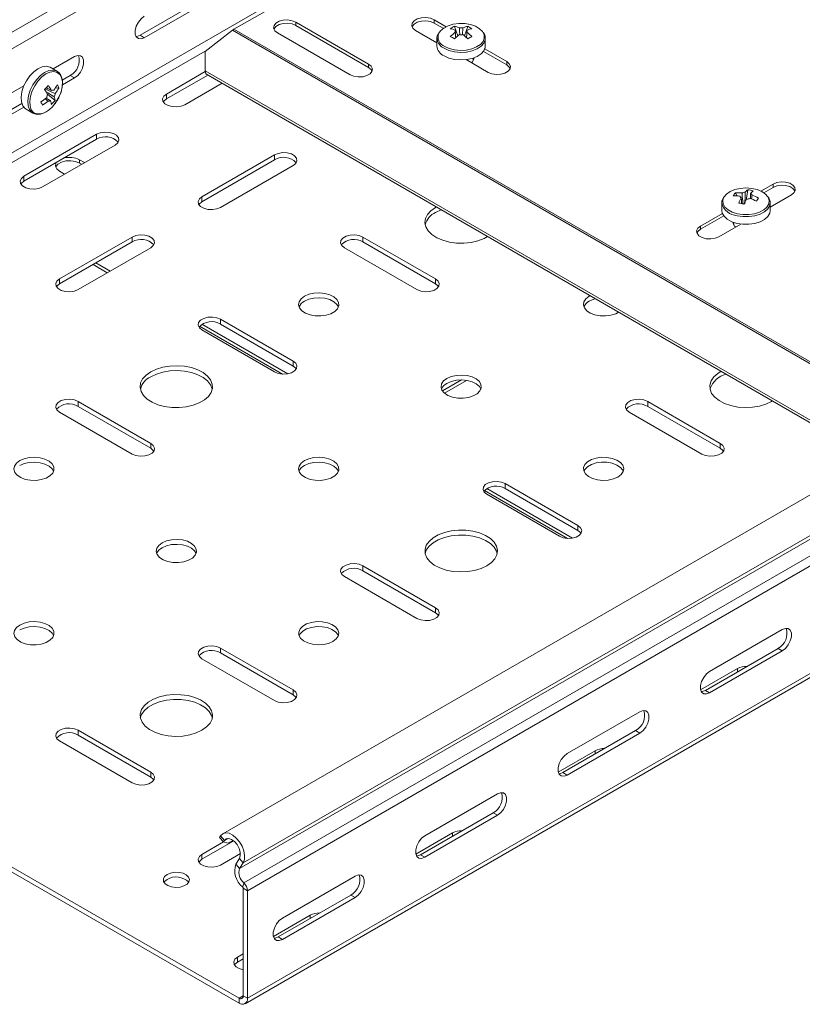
# Model space of a CAD drawing. Header units: millimetres. Extents: x -279 to 3721, y -878 to -13.
# Tile 2 of 26: x -123 to 71, y -697 to -452. Entities that reach past the tile are written whole.
import ezdxf

# ---------------------------------------------------------------- set-up
doc = ezdxf.new("R2010")
doc.units = ezdxf.units.MM

msp = doc.modelspace()

# ---------------------------------------------------------------- linework, layer by layer
at = {"color": 7, "linetype": 'Continuous', "lineweight": 0}
for p, q in [((-272.24, -540.16), (-24.75, -397.28)), ((-277.87, -573.33), (-30.38, -430.46)), ((-20.48, -452.22), (-20.48, -453.04)), ((-70.18, -454.58), (101.45, -553.66)), ((-54.78, -452.83), (-54.78, -453.65)), ((-93.49, -456.08), (-92.43, -456.69)), ((-70.55, -454.83), (101.05, -553.9)), ((-276.81, -575.17), (-76.77, -459.69)), ((-36.75, -463.24), (-36.75, -464.06)), ((-2.45, -462.63), (-2.45, -463.45)), ((-110.82, -466.08), (-109.76, -466.69)), ((-86.95, -471.9), (-86.95, -470.67)), ((-104.28, -481.9), (-104.28, -480.67)), ((-60.08, -487), (-60.08, -485.78)), ((-108.52, -487.82), (-108.52, -487)), ((-122.31, -492.31), (-122.31, -491.08)), ((63.66, -493.04), (63.66, -493.86)), ((-78.11, -497.41), (-78.11, -496.18)), ((45.63, -503.45), (45.63, -504.27)), ((-95.44, -507.41), (-95.44, -506.19)), ((-38.16, -507.41), (-38.16, -506.19)), ((-113.47, -517.82), (-113.47, -516.59)), ((-20.13, -517.82), (-20.13, -516.59)), ((-68.78, -663.01), (178.71, -520.14)), ((-67.88, -661.59), (179.61, -518.71)), ((-67.72, -666.55), (179.77, -523.67)), ((-66.8, -668.49), (180.69, -525.61)), ((-73.52, -527.82), (-73.52, -526.6)), ((-55.49, -538.23), (-55.49, -537)), ((-108.87, -548.23), (-108.87, -547.01)), ((32.55, -548.23), (32.55, -547.01)), ((-90.84, -558.64), (-90.84, -557.41)), ((50.58, -558.64), (50.58, -557.41)), ((-2.81, -568.64), (-2.81, -567.42)), ((15.22, -579.05), (15.22, -577.83)), ((-38.16, -589.05), (-38.16, -587.83)), ((-20.13, -599.46), (-20.13, -598.24)), ((-73.52, -609.46), (-73.52, -608.24)), ((64.9, -608.34), (65.96, -608.95)), ((-66.8, -695.18), (74.62, -613.54)), ((54.82, -614.15), (54.82, -613.34)), ((-55.49, -619.87), (-55.49, -618.65)), ((46.87, -618.75), (47.93, -619.36)), ((-108.87, -629.87), (-108.87, -628.65)), ((29.54, -628.75), (30.6, -629.36)), ((19.47, -634.56), (19.47, -633.75)), ((-90.84, -640.28), (-90.84, -639.06)), ((11.51, -639.16), (12.57, -639.77)), ((-5.81, -649.16), (-4.75, -649.77)), ((-72.56, -656), (-73.5, -654.89)), ((-15.89, -654.97), (-15.89, -654.16)), ((-72.56, -656), (-71.69, -655.5)), ((-78.11, -660.69), (-78.11, -659.47)), ((-23.84, -659.57), (-22.78, -660.18)), ((-69.72, -661.9), (-68.78, -663.01)), ((-67.88, -661.59), (-68.82, -660.47)), ((-67.72, -666.55), (-68.01, -667.55)), ((-66.8, -668.49), (-67.86, -667.87)), ((-41.17, -669.57), (-40.11, -670.18)), ((-51.24, -675.38), (-51.24, -674.57)), ((-59.2, -679.98), (-58.14, -680.59)), ((-69.28, -686.2), (-69.28, -684.98)), ((-68.92, -695.18), (-67.86, -694.57)), ((-68.92, -696.41), (-68.92, -695.18)), ((-67.86, -694.57), (-66.8, -695.18))]:
    msp.add_line(p, q, dxfattribs=at)
at = {"color": 7, "linetype": 'Continuous', "lineweight": 15}
for p, q in [((-268.88, -542.31), (-25.64, -401.89)), ((14.36, -405.78), (-70.18, -454.58)), ((-93.49, -456.08), (-75.46, -445.67)), ((-74.4, -446.28), (-92.43, -456.69)), ((-20.48, -452.22), (-17.49, -453.95)), ((-54.78, -452.83), (-36.75, -463.24)), ((-54.78, -453.65), (-36.75, -464.06)), ((-20.48, -453.04), (-18.2, -454.36)), ((-15.45, -453.87), (-14.63, -456.25)), ((-12.08, -453.87), (-12.91, -456.25)), ((-70.55, -454.83), (-77.36, -460.15)), ((-41.34, -465.9), (-59.38, -455.49)), ((-19.77, -457.94), (-25.08, -454.88)), ((-19.77, -456.86), (-19.77, -458.75)), ((-7.77, -458.75), (-7.77, -456.86)), ((-7.9, -459.49), (-2.45, -462.63)), ((-115.07, -464.45), (-109.76, -461.38)), ((-77.36, -460.15), (-77.31, -464.91)), ((-10.77, -462.41), (-10.77, -461.75)), ((-8.24, -460.11), (-2.45, -463.45)), ((-114.13, -464.99), (-115.77, -464.04)), ((-7.05, -465.29), (-12.5, -462.14)), ((-112.79, -467.22), (-110.82, -466.08)), ((-109.76, -466.69), (-112.75, -468.42)), ((-77.28, -465.09), (-86.95, -470.67)), ((-76.65, -465.95), (-86.95, -471.9)), ((-77.31, -464.91), (88.94, -560.89)), ((-77.31, -464.91), (-77.19, -465.65)), ((-77.19, -465.65), (88.37, -561.22)), ((-127.79, -471.79), (-122.34, -468.65)), ((-113.67, -469.2), (-114.52, -469.15)), ((-82.36, -473.32), (-73.12, -467.99)), ((-114.59, -472.27), (-116.46, -470.69)), ((-128.85, -476.49), (-122.83, -473.01)), ((-122.34, -473.95), (-127.79, -477.1)), ((-121.77, -474.44), (-120.13, -475.39)), ((-120.13, -475.39), (-120.04, -475.44)), ((-104.28, -480.67), (-122.31, -491.08)), ((-104.28, -481.9), (-122.31, -492.31)), ((-117.71, -493.74), (-99.68, -483.33)), ((-60.08, -485.78), (-78.11, -496.18)), ((-107.28, -487.71), (-108.52, -487)), ((-107.99, -488.12), (-108.52, -487.82)), ((-60.08, -487), (-78.11, -497.41)), ((-73.52, -498.84), (-55.49, -488.43)), ((-113.47, -489.86), (-112.23, -490.57)), ((60.67, -494.77), (63.66, -493.04)), ((61.37, -495.18), (63.66, -493.86)), ((54.33, -495.2), (54.71, -495.95)), ((57.43, -494.43), (56.99, -496.99)), ((68.26, -495.7), (62.94, -498.76)), ((50.94, -497.68), (50.94, -499.57)), ((50.94, -497.68), (50.95, -497.8)), ((62.94, -499.57), (62.94, -497.68)), ((45.63, -503.45), (51.08, -500.31)), ((45.63, -504.27), (51.42, -500.93)), ((55.68, -502.96), (50.23, -506.11)), ((53.94, -503.01), (53.87, -503.12)), ((53.94, -502.57), (53.94, -503.23)), ((-95.44, -506.19), (-113.47, -516.59)), ((-95.44, -507.41), (-113.47, -517.82)), ((-20.13, -516.59), (-38.16, -506.19)), ((-20.13, -517.82), (-38.16, -507.41)), ((-108.87, -519.25), (-90.84, -508.84)), ((-42.76, -508.84), (-24.73, -519.25)), ((-101.63, -515.06), (-105.16, -513.02)), ((-100.92, -514.66), (-104.45, -512.61)), ((174.55, -511.47), (-72.94, -654.34)), ((-56.81, -540.12), (-78.11, -527.82)), ((-55.49, -537), (-73.52, -526.6)), ((-55.49, -538.23), (-73.52, -527.82)), ((-58.08, -540.2), (-78.71, -528.29)), ((-78.11, -529.25), (-60.08, -539.66)), ((-13.72, -541.67), (-18.42, -544.39)), ((-12.47, -541.77), (-17.94, -544.92)), ((-90.84, -557.41), (-108.87, -547.01)), ((50.58, -557.41), (32.55, -547.01)), ((63.31, -547.01), (63.53, -546.88)), ((-113.47, -549.66), (-95.44, -560.07)), ((-90.84, -558.64), (-108.87, -548.23)), ((27.95, -549.66), (45.98, -560.07)), ((50.58, -558.64), (32.55, -548.23)), ((12.63, -581.02), (-8, -569.11)), ((13.9, -580.94), (-7.4, -568.64)), ((15.22, -577.83), (-2.81, -567.42)), ((15.22, -579.05), (-2.81, -568.64)), ((-7.4, -570.07), (10.63, -580.48)), ((-68.92, -695.18), (-276.81, -575.17)), ((-68.92, -696.41), (-276.81, -576.4)), ((-20.13, -598.24), (-38.16, -587.83)), ((-20.13, -599.46), (-38.16, -589.05)), ((-42.76, -590.48), (-24.73, -600.89)), ((65.96, -603.64), (47.93, -614.05)), ((-55.49, -618.65), (-73.52, -608.24)), ((46.87, -618.75), (64.9, -608.34)), ((-78.11, -610.89), (-60.08, -621.3)), ((-55.49, -619.87), (-73.52, -609.46)), ((47.93, -619.36), (65.96, -608.95)), ((54.82, -613.34), (45.69, -618.61)), ((-67.42, -696.56), (74.62, -614.56)), ((30.6, -624.05), (12.57, -634.46)), ((-90.84, -639.06), (-108.87, -628.65)), ((-90.84, -640.28), (-108.87, -629.87)), ((11.51, -639.16), (29.54, -628.75)), ((12.57, -639.77), (30.6, -629.36)), ((-113.47, -631.3), (-95.44, -641.71)), ((19.47, -633.75), (10.34, -639.02)), ((-4.75, -644.46), (-22.78, -654.87)), ((-23.84, -659.57), (-5.81, -649.16)), ((-22.78, -660.18), (-4.75, -649.77)), ((-73.73, -655.26), (-73.5, -654.89)), ((-15.89, -654.16), (-25.02, -659.43)), ((-70.21, -656.13), (-78.11, -660.69)), ((-72.77, -656.38), (-78.11, -659.47)), ((-73.73, -655.26), (-72.79, -656.37)), ((-72.79, -656.37), (-72.56, -656)), ((-72.79, -656.37), (-71.67, -656.73)), ((-71.67, -656.73), (-70.38, -655.99)), ((-73.52, -662.12), (-68.57, -659.27)), ((-68.82, -660.47), (-69.72, -661.9)), ((-67.88, -661.59), (-68.78, -663.01)), ((-40.11, -664.87), (-58.14, -675.28)), ((-67.86, -667.87), (-67.86, -694.57)), ((-66.8, -668.49), (-66.8, -695.18)), ((-59.2, -679.98), (-41.17, -669.57)), ((-58.14, -680.59), (-40.11, -670.18)), ((-51.24, -674.57), (-60.37, -679.84)), ((-67.86, -684.16), (-69.28, -684.98)), ((-67.86, -685.39), (-69.28, -686.2))]:
    msp.add_line(p, q, dxfattribs=at)
at = {"color": 7, "linetype": 'Continuous', "lineweight": 15, "flags": 128}
for points in [[(-92.43, -456.69), (-93.22, -456.98), (-93.91, -456.92), (-94.42, -456.51), (-94.7, -455.8), (-94.7, -454.88), (-94.42, -453.86), (-93.91, -452.85), (-93.22, -452), (-92.43, -451.38)], [(-59.38, -455.49), (-60.02, -454.95), (-60.32, -454.33), (-60.22, -453.68), (-59.74, -453.09), (-58.94, -452.62), (-57.92, -452.35), (-56.79, -452.29), (-55.7, -452.46), (-54.78, -452.83)], [(-25.08, -454.88), (-25.73, -454.34), (-26.02, -453.71), (-25.92, -453.06), (-25.45, -452.47), (-24.65, -452.01), (-23.62, -451.74), (-22.5, -451.68), (-21.41, -451.85), (-20.48, -452.22)], [(-60.25, -454.57), (-60.22, -454.49), (-59.74, -453.9), (-58.94, -453.44), (-57.92, -453.17), (-56.79, -453.11), (-55.7, -453.28), (-54.78, -453.65)], [(-25.95, -453.96), (-25.92, -453.88), (-25.45, -453.29), (-24.65, -452.83), (-23.62, -452.55), (-22.5, -452.5), (-21.41, -452.67), (-20.48, -453.04)], [(-8.4, -455.28), (-8.47, -455.17), (-9.21, -454.45), (-10.23, -453.86), (-11.47, -453.44), (-12.86, -453.2), (-14.31, -453.18), (-15.72, -453.36), (-17.01, -453.74), (-18.1, -454.29), (-18.91, -454.98), (-19.3, -455.55)], [(-94.5, -456.39), (-94.28, -456.37), (-93.49, -456.08)], [(-19.77, -456.86), (-19.76, -456.96), (-19.76, -457.03)], [(-18.01, -461.2), (-16.82, -461.74), (-15.44, -462.08), (-13.96, -462.22), (-12.46, -462.13), (-11.04, -461.84), (-9.8, -461.35), (-8.8, -460.7), (-8.12, -459.93), (-7.79, -459.08), (-7.77, -458.75)], [(-109.76, -461.38), (-108.97, -461.09), (-108.28, -461.15), (-107.77, -461.56), (-107.49, -462.27), (-107.49, -463.19), (-107.77, -464.21), (-108.28, -465.22), (-108.97, -466.08), (-109.76, -466.69)], [(-115.77, -464.04), (-115.91, -463.97), (-116.78, -463.76), (-117.78, -463.9), (-118.84, -464.38), (-119.89, -465.16), (-120.87, -466.19), (-121.72, -467.42), (-122.39, -468.76), (-122.83, -470.14), (-123.01, -471.45), (-122.93, -472.63), (-122.58, -473.59), (-122, -474.28), (-121.77, -474.44)], [(-36.75, -463.24), (-36.1, -463.78), (-35.81, -464.41), (-35.91, -465.06), (-36.38, -465.65), (-37.18, -466.11), (-38.21, -466.38), (-39.33, -466.44), (-40.42, -466.27), (-41.34, -465.9)], [(-36.75, -464.06), (-36.1, -464.59), (-35.87, -464.98)], [(-10.7, -462.3), (-10.74, -462.23), (-10.77, -462.19)], [(-2.45, -462.63), (-1.81, -463.17), (-1.51, -463.79), (-1.61, -464.44), (-2.09, -465.03), (-2.89, -465.5), (-3.91, -465.77), (-5.03, -465.83), (-6.13, -465.66), (-7.05, -465.29)], [(-2.45, -463.45), (-1.81, -463.98), (-1.58, -464.37)], [(-86.95, -470.67), (-87.6, -471.21), (-87.89, -471.83), (-87.79, -472.48), (-87.32, -473.07), (-86.52, -473.54), (-85.5, -473.81), (-84.37, -473.87), (-83.28, -473.7), (-82.36, -473.32)], [(-86.95, -471.9), (-87.6, -472.43), (-87.73, -472.61)], [(-99.68, -483.33), (-99.03, -482.79), (-98.74, -482.16), (-98.84, -481.51), (-99.32, -480.92), (-100.11, -480.46), (-101.14, -480.19), (-102.26, -480.13), (-103.35, -480.3), (-104.28, -480.67)], [(-55.49, -488.43), (-54.84, -487.89), (-54.55, -487.27), (-54.65, -486.62), (-55.12, -486.03), (-55.92, -485.56), (-56.94, -485.29), (-58.07, -485.23), (-59.16, -485.4), (-60.08, -485.78)], [(-114.21, -487.63), (-114.38, -487.91), (-114.48, -488.6), (-114.17, -489.28), (-113.47, -489.86)], [(-108.52, -487.82), (-109.52, -487.41), (-110.69, -487.23), (-111.9, -487.29), (-113, -487.59), (-113.86, -488.09), (-114.38, -488.72), (-114.42, -488.84)], [(-122.31, -491.08), (-122.96, -491.62), (-123.25, -492.24), (-123.15, -492.89), (-122.67, -493.48), (-121.87, -493.95), (-120.85, -494.22), (-119.73, -494.28), (-118.64, -494.11), (-117.71, -493.74)], [(-122.31, -492.31), (-122.96, -492.84), (-123.08, -493.02)], [(63.66, -493.04), (64.59, -492.67), (65.68, -492.5), (66.8, -492.56), (67.82, -492.83), (68.62, -493.29), (69.1, -493.88), (69.2, -494.53), (68.9, -495.16), (68.26, -495.7)], [(63.66, -493.86), (64.59, -493.49), (65.68, -493.32), (66.8, -493.37), (67.82, -493.65), (68.62, -494.11), (69.1, -494.7), (69.13, -494.78)], [(-78.11, -496.18), (-78.76, -496.72), (-79.05, -497.35), (-78.96, -498), (-78.48, -498.59), (-77.68, -499.05), (-76.66, -499.32), (-75.53, -499.38), (-74.44, -499.21), (-73.52, -498.84)], [(62.32, -496.1), (61.82, -495.53), (60.9, -494.89), (59.73, -494.4), (58.39, -494.09), (56.95, -493.98), (55.52, -494.09), (54.17, -494.39), (53, -494.88), (52.08, -495.53), (51.46, -496.28), (51.4, -496.39)], [(-78.11, -497.41), (-78.76, -497.94), (-78.89, -498.12)], [(-19.91, -498.71), (-20.13, -498.84), (-21.28, -499.65), (-22.13, -500.58), (-22.63, -501.59), (-22.76, -502.64), (-22.53, -503.69), (-21.95, -504.68), (-21.02, -505.59), (-19.8, -506.37), (-18.33, -506.99), (-16.68, -507.43), (-14.9, -507.67), (-13.08, -507.69), (-11.29, -507.51), (-9.6, -507.12), (-8.08, -506.54), (-7.19, -506.06)], [(-18.72, -499.4), (-18.72, -499.4), (-20.13, -500.06)], [(50.94, -499.57), (51.05, -500.22), (51.51, -501.04), (52.31, -501.78), (53.41, -502.37), (54.73, -502.79)], [(54.73, -502.79), (56.18, -503.01), (57.69, -503.01), (59.14, -502.8), (60.46, -502.38), (61.56, -501.79), (62.37, -501.05), (62.84, -500.23), (62.94, -499.57)], [(50.23, -506.11), (49.3, -506.48), (48.21, -506.65), (47.09, -506.59), (46.06, -506.32), (45.27, -505.85), (44.79, -505.26), (44.69, -504.62), (44.98, -503.99), (45.63, -503.45)], [(-90.84, -508.84), (-90.19, -508.3), (-89.9, -507.68), (-90, -507.03), (-90.48, -506.44), (-91.28, -505.98), (-92.3, -505.7), (-93.42, -505.64), (-94.51, -505.81), (-95.44, -506.19)], [(-38.16, -506.19), (-39.09, -505.81), (-40.18, -505.64), (-41.3, -505.7), (-42.32, -505.98), (-43.12, -506.44), (-43.6, -507.03), (-43.7, -507.68), (-43.41, -508.3), (-42.76, -508.84)], [(44.76, -505.19), (44.98, -504.8), (45.63, -504.27)], [(-113.47, -516.59), (-114.12, -517.13), (-114.41, -517.76), (-114.31, -518.41), (-113.83, -519), (-113.04, -519.46), (-112.01, -519.73), (-110.89, -519.79), (-109.8, -519.62), (-108.87, -519.25)], [(-113.47, -517.82), (-114.12, -518.35), (-114.24, -518.53)], [(-24.73, -519.25), (-23.8, -519.62), (-22.71, -519.79), (-21.59, -519.73), (-20.57, -519.46), (-19.77, -519), (-19.29, -518.41), (-19.19, -517.76), (-19.48, -517.13), (-20.13, -516.59)], [(-19.36, -518.53), (-19.48, -518.35), (-20.13, -517.82)], [(-52.66, -520.88), (-53.48, -521.51), (-53.98, -522.24), (-54.12, -523.02), (-53.89, -523.79), (-53.3, -524.5), (-52.41, -525.1), (-51.27, -525.53), (-49.97, -525.77), (-48.61, -525.79), (-47.29, -525.61), (-46.1, -525.22), (-45.14, -524.67), (-44.47, -523.98), (-44.15, -523.22), (-44.2, -522.43), (-44.61, -521.68), (-45.35, -521.02), (-46.38, -520.51), (-47.61, -520.17), (-48.95, -520.04), (-50.31, -520.12), (-51.57, -520.41), (-52.66, -520.88)], [(18.28, -520.76), (18.05, -520.88), (17.23, -521.51), (16.73, -522.24), (16.59, -523.02), (16.82, -523.79), (17.41, -524.5), (18.3, -525.1), (19.44, -525.53), (20.74, -525.77), (22.1, -525.79), (23.42, -525.61), (24.61, -525.22), (25.34, -524.83)], [(-44.24, -523.53), (-44.61, -522.91), (-45.35, -522.25), (-46.38, -521.73), (-47.61, -521.4), (-48.95, -521.26), (-50.31, -521.34), (-51.57, -521.63), (-52.66, -522.11)], [(19.58, -521.5), (19.14, -521.63), (18.05, -522.11)], [(-73.52, -526.6), (-74.44, -526.22), (-75.53, -526.05), (-76.66, -526.11), (-77.68, -526.39), (-78.48, -526.85), (-78.96, -527.44), (-79.05, -528.09), (-78.76, -528.72), (-78.11, -529.25)], [(-60.08, -539.66), (-59.16, -540.03), (-58.07, -540.2), (-56.94, -540.14), (-55.92, -539.87), (-55.12, -539.41), (-54.65, -538.82), (-54.55, -538.17), (-54.84, -537.54), (-55.49, -537)], [(-90.84, -539.66), (-91.99, -540.47), (-92.84, -541.4), (-93.34, -542.42), (-93.47, -543.46), (-93.24, -544.51), (-92.66, -545.5), (-91.73, -546.41), (-90.51, -547.19), (-89.04, -547.81), (-87.39, -548.25), (-85.61, -548.49), (-83.79, -548.51), (-82, -548.33), (-80.31, -547.94), (-78.79, -547.36), (-77.5, -546.62), (-76.5, -545.74), (-75.83, -544.76), (-75.5, -543.73), (-75.55, -542.68), (-75.96, -541.65), (-76.72, -540.7), (-77.8, -539.85), (-79.15, -539.14), (-80.72, -538.61), (-82.44, -538.27), (-84.25, -538.14), (-86.07, -538.22), (-87.82, -538.51), (-89.43, -538.99), (-90.84, -539.66)], [(-75.54, -543.94), (-75.55, -543.9), (-75.96, -542.88), (-76.72, -541.92), (-77.8, -541.07), (-79.15, -540.37), (-80.72, -539.84), (-82.44, -539.5), (-84.25, -539.36), (-86.07, -539.44), (-87.82, -539.73), (-89.43, -540.22), (-90.84, -540.88)], [(-54.71, -538.94), (-54.84, -538.76), (-55.49, -538.23)], [(50.81, -539.53), (49.97, -540.05), (48.97, -540.93), (48.29, -541.9), (47.97, -542.94), (48.02, -543.99), (48.43, -545.01), (49.19, -545.97), (50.27, -546.81), (51.62, -547.52), (53.19, -548.05), (54.91, -548.39), (56.72, -548.53), (58.53, -548.45), (60.28, -548.16), (61.9, -547.67), (63.31, -547.01), (63.31, -547.01)], [(-17.3, -541.29), (-18.13, -541.92), (-18.62, -542.65), (-18.76, -543.43), (-18.53, -544.21), (-17.95, -544.91), (-17.05, -545.51), (-15.91, -545.94), (-14.62, -546.18), (-13.26, -546.2), (-11.93, -546.02), (-10.75, -545.63), (-9.78, -545.08), (-9.12, -544.39), (-8.79, -543.63), (-8.84, -542.84), (-9.25, -542.09), (-10, -541.43), (-11.02, -540.92), (-12.25, -540.58), (-13.6, -540.45), (-14.95, -540.53), (-16.22, -540.82), (-17.3, -541.29)], [(-8.88, -543.94), (-9.25, -543.32), (-10, -542.66), (-11.02, -542.14), (-12.25, -541.81), (-13.6, -541.67), (-14.95, -541.75), (-16.22, -542.04), (-17.3, -542.52)], [(-108.87, -547.01), (-109.8, -546.63), (-110.89, -546.46), (-112.01, -546.52), (-113.04, -546.8), (-113.83, -547.26), (-114.31, -547.85), (-114.41, -548.5), (-114.12, -549.13), (-113.47, -549.66)], [(32.55, -547.01), (31.62, -546.63), (30.53, -546.46), (29.41, -546.52), (28.39, -546.8), (27.59, -547.26), (27.11, -547.85), (27.01, -548.5), (27.3, -549.13), (27.95, -549.66)], [(-95.44, -560.07), (-94.51, -560.44), (-93.42, -560.61), (-92.3, -560.55), (-91.28, -560.28), (-90.48, -559.82), (-90, -559.23), (-89.9, -558.58), (-90.19, -557.95), (-90.84, -557.41)], [(45.98, -560.07), (46.91, -560.44), (48, -560.61), (49.12, -560.55), (50.15, -560.28), (50.94, -559.82), (51.42, -559.23), (51.52, -558.58), (51.23, -557.95), (50.58, -557.41)], [(-90.07, -559.35), (-90.19, -559.17), (-90.84, -558.64)], [(51.35, -559.35), (51.23, -559.17), (50.58, -558.64)], [(-123.37, -561.7), (-124.19, -562.33), (-124.69, -563.06), (-124.83, -563.84), (-124.6, -564.62), (-124.01, -565.33), (-123.12, -565.92), (-121.98, -566.35), (-120.68, -566.59), (-119.32, -566.61), (-118, -566.43), (-116.81, -566.04), (-115.85, -565.49), (-115.18, -564.8), (-114.86, -564.04), (-114.91, -563.25), (-115.32, -562.5), (-116.06, -561.85), (-117.09, -561.33), (-118.32, -560.99), (-119.66, -560.86), (-121.02, -560.94), (-122.28, -561.23), (-123.37, -561.7)], [(-114.95, -564.35), (-115.32, -563.73), (-116.06, -563.07), (-117.09, -562.55), (-118.32, -562.22), (-119.66, -562.08), (-121.02, -562.16), (-122.28, -562.45), (-123.37, -562.93)], [(-52.66, -561.7), (-53.48, -562.33), (-53.98, -563.06), (-54.12, -563.84), (-53.89, -564.62), (-53.3, -565.33), (-52.41, -565.92), (-51.27, -566.35), (-49.97, -566.59), (-48.61, -566.61), (-47.29, -566.43), (-46.1, -566.04), (-45.14, -565.49), (-44.47, -564.8), (-44.15, -564.04), (-44.2, -563.25), (-44.61, -562.5), (-45.35, -561.85), (-46.38, -561.33), (-47.61, -560.99), (-48.95, -560.86), (-50.31, -560.94), (-51.57, -561.23), (-52.66, -561.7)], [(-44.24, -564.35), (-44.61, -563.73), (-45.35, -563.07), (-46.38, -562.55), (-47.61, -562.22), (-48.95, -562.08), (-50.31, -562.16), (-51.57, -562.45), (-52.66, -562.93)], [(25.12, -565.78), (25.95, -565.16), (26.45, -564.43), (26.59, -563.64), (26.35, -562.87), (25.77, -562.16), (24.87, -561.57), (23.74, -561.14), (22.44, -560.9), (21.08, -560.87), (19.75, -561.06), (18.57, -561.44), (17.6, -562), (16.94, -562.68), (16.61, -563.45), (16.66, -564.23), (17.07, -564.98), (17.82, -565.64), (18.85, -566.16), (20.08, -566.49), (21.42, -566.63), (22.77, -566.55), (24.04, -566.26), (25.12, -565.78)], [(26.47, -564.35), (26.35, -564.09), (25.77, -563.38), (24.87, -562.79), (23.74, -562.36), (22.44, -562.12), (21.08, -562.1), (19.75, -562.28), (18.57, -562.67), (17.6, -563.22), (16.94, -563.91), (16.7, -564.35)], [(-2.81, -567.42), (-3.73, -567.04), (-4.82, -566.87), (-5.95, -566.93), (-6.97, -567.21), (-7.77, -567.67), (-8.24, -568.26), (-8.34, -568.91), (-8.05, -569.54), (-7.4, -570.07)], [(-7.4, -587.83), (-6.25, -587.01), (-5.41, -586.08), (-4.91, -585.07), (-4.77, -584.02), (-5, -582.98), (-5.59, -581.98), (-6.51, -581.08), (-7.73, -580.3), (-9.2, -579.67), (-10.86, -579.24), (-12.63, -579), (-14.45, -578.97), (-16.24, -579.16), (-17.93, -579.55), (-19.45, -580.13), (-20.74, -580.87), (-21.74, -581.75), (-22.42, -582.72), (-22.74, -583.76), (-22.7, -584.81), (-22.28, -585.83), (-21.52, -586.79), (-20.45, -587.64), (-19.09, -588.34), (-17.52, -588.87), (-15.8, -589.21), (-14, -589.35), (-12.18, -589.27), (-10.43, -588.98), (-8.81, -588.49), (-7.4, -587.83)], [(10.63, -580.48), (11.55, -580.85), (12.64, -581.02), (13.77, -580.96), (14.79, -580.69), (15.59, -580.23), (16.07, -579.64), (16.16, -578.99), (15.87, -578.36), (15.22, -577.83)], [(16, -579.76), (15.87, -579.58), (15.22, -579.05)], [(-88.01, -582.11), (-88.84, -582.74), (-89.34, -583.47), (-89.47, -584.25), (-89.24, -585.03), (-88.66, -585.74), (-87.76, -586.33), (-86.63, -586.76), (-85.33, -587), (-83.97, -587.02), (-82.64, -586.84), (-81.46, -586.45), (-80.49, -585.9), (-79.83, -585.21), (-79.5, -584.45), (-79.55, -583.66), (-79.96, -582.91), (-80.71, -582.26), (-81.74, -581.74), (-82.97, -581.4), (-84.31, -581.27), (-85.66, -581.35), (-86.93, -581.64), (-88.01, -582.11)], [(-4.83, -584.76), (-5, -584.2), (-5.59, -583.21), (-6.51, -582.3), (-7.73, -581.52), (-9.2, -580.9), (-10.86, -580.46), (-12.63, -580.22), (-14.45, -580.2), (-16.24, -580.38), (-17.93, -580.77), (-19.45, -581.35), (-20.74, -582.09), (-21.74, -582.97), (-22.42, -583.95), (-22.7, -584.76)], [(-79.59, -584.76), (-79.96, -584.14), (-80.71, -583.48), (-81.74, -582.96), (-82.97, -582.63), (-84.31, -582.49), (-85.66, -582.57), (-86.93, -582.86), (-88.01, -583.34)], [(-38.16, -587.83), (-39.09, -587.45), (-40.18, -587.28), (-41.3, -587.34), (-42.32, -587.62), (-43.12, -588.08), (-43.6, -588.67), (-43.7, -589.32), (-43.41, -589.95), (-42.76, -590.48)], [(-24.73, -600.89), (-23.8, -601.26), (-22.71, -601.43), (-21.59, -601.37), (-20.57, -601.1), (-19.77, -600.64), (-19.29, -600.05), (-19.19, -599.4), (-19.48, -598.77), (-20.13, -598.24)], [(-19.36, -600.17), (-19.48, -599.99), (-20.13, -599.46)], [(-123.37, -602.52), (-124.19, -603.15), (-124.69, -603.88), (-124.83, -604.66), (-124.6, -605.44), (-124.01, -606.15), (-123.12, -606.74), (-121.98, -607.17), (-120.68, -607.41), (-119.32, -607.43), (-118, -607.25), (-116.81, -606.86), (-115.85, -606.31), (-115.18, -605.62), (-114.86, -604.86), (-114.91, -604.07), (-115.32, -603.32), (-116.06, -602.67), (-117.09, -602.15), (-118.32, -601.81), (-119.66, -601.68), (-121.02, -601.76), (-122.28, -602.05), (-123.37, -602.52)], [(-114.95, -605.17), (-115.32, -604.55), (-116.06, -603.89), (-117.09, -603.37), (-118.32, -603.04), (-119.66, -602.9), (-121.02, -602.98), (-122.28, -603.27), (-123.37, -603.75)], [(-45.59, -606.6), (-44.76, -605.98), (-44.26, -605.25), (-44.13, -604.46), (-44.36, -603.69), (-44.94, -602.98), (-45.84, -602.39), (-46.98, -601.96), (-48.27, -601.72), (-49.63, -601.69), (-50.96, -601.88), (-52.14, -602.26), (-53.11, -602.82), (-53.77, -603.5), (-54.1, -604.27), (-54.05, -605.05), (-53.64, -605.8), (-52.89, -606.46), (-51.86, -606.98), (-50.64, -607.31), (-49.29, -607.45), (-47.94, -607.37), (-46.67, -607.08), (-45.59, -606.6)], [(-44.24, -605.17), (-44.36, -604.91), (-44.94, -604.2), (-45.84, -603.61), (-46.98, -603.18), (-48.27, -602.94), (-49.63, -602.92), (-50.96, -603.1), (-52.14, -603.49), (-53.11, -604.04), (-53.77, -604.73), (-54.01, -605.17)], [(65.96, -608.95), (66.75, -608.34), (67.44, -607.48), (67.95, -606.47), (68.22, -605.45), (68.22, -604.53), (67.95, -603.82), (67.44, -603.41), (66.75, -603.35), (65.96, -603.64)], [(-73.52, -608.24), (-74.44, -607.86), (-75.53, -607.69), (-76.66, -607.75), (-77.68, -608.03), (-78.48, -608.49), (-78.96, -609.08), (-79.05, -609.73), (-78.76, -610.36), (-78.11, -610.89)], [(47.93, -614.05), (47.14, -614.66), (46.45, -615.52), (45.94, -616.53), (45.66, -617.55), (45.66, -618.47), (45.94, -619.18), (46.45, -619.59), (47.14, -619.65), (47.93, -619.36)], [(-78.11, -628.65), (-76.96, -627.83), (-76.12, -626.9), (-75.62, -625.89), (-75.48, -624.84), (-75.71, -623.8), (-76.3, -622.8), (-77.22, -621.9), (-78.44, -621.12), (-79.91, -620.5), (-81.57, -620.06), (-83.34, -619.82), (-85.16, -619.79), (-86.95, -619.98), (-88.64, -620.37), (-90.17, -620.95), (-91.45, -621.69), (-92.46, -622.57), (-93.13, -623.54), (-93.45, -624.58), (-93.41, -625.63), (-92.99, -626.65), (-92.23, -627.61), (-91.16, -628.46), (-89.8, -629.16), (-88.24, -629.69), (-86.51, -630.03), (-84.71, -630.17), (-82.89, -630.09), (-81.14, -629.8), (-79.53, -629.31), (-78.11, -628.65)], [(-60.08, -621.3), (-59.16, -621.67), (-58.07, -621.84), (-56.94, -621.78), (-55.92, -621.51), (-55.12, -621.05), (-54.65, -620.46), (-54.55, -619.81), (-54.84, -619.18), (-55.49, -618.65)], [(-54.71, -620.58), (-54.84, -620.4), (-55.49, -619.87)], [(45.86, -619.06), (46.08, -619.04), (46.87, -618.75)], [(-75.54, -625.59), (-75.71, -625.02), (-76.3, -624.03), (-77.22, -623.12), (-78.44, -622.34), (-79.91, -621.72), (-81.57, -621.28), (-83.34, -621.04), (-85.16, -621.02), (-86.95, -621.2), (-88.64, -621.59), (-90.17, -622.17), (-91.45, -622.91), (-92.46, -623.79), (-93.13, -624.77), (-93.42, -625.59)], [(30.6, -629.36), (31.39, -628.75), (32.08, -627.89), (32.59, -626.88), (32.87, -625.86), (32.87, -624.94), (32.59, -624.23), (32.08, -623.82), (31.39, -623.76), (30.6, -624.05)], [(-108.87, -628.65), (-109.8, -628.27), (-110.89, -628.1), (-112.01, -628.16), (-113.04, -628.44), (-113.83, -628.9), (-114.31, -629.49), (-114.41, -630.14), (-114.12, -630.77), (-113.47, -631.3)], [(12.57, -634.46), (11.79, -635.07), (11.1, -635.93), (10.58, -636.94), (10.31, -637.96), (10.31, -638.88), (10.58, -639.59), (11.1, -640), (11.79, -640.06), (12.57, -639.77)], [(-95.44, -641.71), (-94.51, -642.08), (-93.42, -642.25), (-92.3, -642.19), (-91.28, -641.92), (-90.48, -641.46), (-90, -640.87), (-89.9, -640.22), (-90.19, -639.59), (-90.84, -639.06)], [(-90.07, -640.99), (-90.19, -640.81), (-90.84, -640.28)], [(10.51, -639.47), (10.73, -639.45), (11.51, -639.16)], [(-4.75, -649.77), (-3.97, -649.16), (-3.27, -648.3), (-2.76, -647.29), (-2.49, -646.27), (-2.49, -645.35), (-2.76, -644.64), (-3.27, -644.23), (-3.97, -644.17), (-4.75, -644.46)], [(-73.5, -654.89), (-72.96, -654.35), (-72.24, -654.13), (-71.4, -654.24), (-70.49, -654.68), (-69.61, -655.41), (-68.81, -656.36), (-68.16, -657.46), (-67.72, -658.63), (-67.52, -659.77), (-67.57, -660.78), (-67.88, -661.59)], [(-22.78, -654.87), (-23.57, -655.48), (-24.26, -656.34), (-24.77, -657.35), (-25.05, -658.37), (-25.05, -659.29), (-24.77, -660), (-24.26, -660.41), (-23.57, -660.47), (-22.78, -660.18)], [(-72.56, -656), (-72.11, -655.59), (-71.48, -655.51), (-70.76, -655.75), (-70.03, -656.29), (-69.38, -657.06), (-68.89, -657.98), (-68.61, -658.93), (-68.59, -659.79), (-68.82, -660.47)], [(-78.11, -659.47), (-78.76, -660), (-79.05, -660.63), (-78.96, -661.28), (-78.48, -661.87), (-77.68, -662.33), (-76.66, -662.6), (-75.53, -662.66), (-74.44, -662.49), (-73.52, -662.12)], [(-24.85, -659.88), (-24.63, -659.86), (-23.84, -659.57)], [(-78.11, -660.69), (-78.76, -661.22), (-78.89, -661.41)], [(-86.78, -664.47), (-87.4, -664.97), (-87.7, -665.56), (-87.66, -666.18), (-87.27, -666.75), (-86.58, -667.22), (-85.66, -667.54), (-84.61, -667.67), (-83.55, -667.59), (-82.59, -667.32), (-81.83, -666.88), (-81.36, -666.33), (-81.23, -665.72), (-81.45, -665.11), (-82, -664.58), (-82.81, -664.18), (-83.81, -663.96), (-84.88, -663.93), (-85.91, -664.11), (-86.78, -664.47)], [(-40.11, -670.18), (-39.32, -669.57), (-38.63, -668.71), (-38.12, -667.7), (-37.84, -666.68), (-37.84, -665.76), (-38.12, -665.05), (-38.63, -664.64), (-39.32, -664.58), (-40.11, -664.87)], [(-86.78, -665.69), (-87.4, -666.19), (-87.55, -666.41)], [(-58.14, -675.28), (-58.92, -675.9), (-59.62, -676.75), (-60.13, -677.76), (-60.4, -678.78), (-60.4, -679.7), (-60.13, -680.41), (-59.62, -680.82), (-58.92, -680.88), (-58.14, -680.59)], [(-60.2, -680.29), (-59.98, -680.27), (-59.2, -679.98)], [(-69.28, -684.98), (-69.92, -685.51), (-70.21, -686.14), (-70.12, -686.79), (-69.64, -687.38), (-68.84, -687.84), (-67.86, -688.11)], [(-69.28, -686.2), (-69.92, -686.74), (-70.05, -686.92)]]:
    msp.add_lwpolyline(points, dxfattribs=at)
at = {"color": 7, "linetype": 'Continuous', "lineweight": 0, "flags": 128}
for points in [[(-18.01, -459.3), (-16.82, -459.84), (-15.44, -460.18), (-13.96, -460.32), (-12.46, -460.24), (-11.04, -459.94), (-9.8, -459.45), (-8.8, -458.8), (-8.12, -458.03), (-7.79, -457.18), (-7.77, -456.84)], [(-17.85, -458.85), (-16.71, -459.36), (-15.38, -459.69), (-13.95, -459.83), (-12.51, -459.75), (-11.15, -459.46), (-9.95, -458.99), (-8.99, -458.37), (-8.34, -457.62), (-8.02, -456.81), (-8.07, -455.97), (-8.4, -455.28)], [(-114.17, -464.97), (-114.27, -464.92), (-115.14, -464.71), (-116.13, -464.85), (-117.19, -465.33), (-118.24, -466.11), (-119.23, -467.14), (-120.08, -468.37), (-120.74, -469.71), (-121.18, -471.09), (-121.37, -472.4), (-121.28, -473.58), (-120.94, -474.54), (-120.36, -475.23), (-120.13, -475.39)], [(-115.26, -473.83), (-114.37, -472.73), (-113.63, -471.48), (-113.1, -470.17), (-112.8, -468.86), (-112.75, -467.66), (-112.95, -466.62), (-113.4, -465.82), (-114.07, -465.3), (-114.9, -465.1), (-115.86, -465.24), (-116.88, -465.69), (-117.89, -466.44), (-118.84, -467.44), (-119.65, -468.62), (-120.29, -469.91), (-120.72, -471.23), (-120.89, -472.5), (-120.81, -473.63), (-120.48, -474.56), (-119.92, -475.22), (-119.17, -475.58), (-118.26, -475.61), (-117.44, -475.39)], [(54.81, -500.41), (56.21, -500.62), (57.66, -500.62), (59.06, -500.42), (60.33, -500.01), (61.39, -499.44), (62.16, -498.74), (62.61, -497.94), (62.7, -497.11), (62.44, -496.29), (62.32, -496.1)], [(51.4, -496.39), (51.18, -497.1), (51.27, -497.93), (51.72, -498.73), (52.49, -499.44), (53.54, -500.01), (54.81, -500.41)], [(54.73, -500.89), (56.18, -501.11), (57.69, -501.11), (59.14, -500.9), (60.46, -500.48), (61.56, -499.89), (62.37, -499.16), (62.84, -498.33), (62.94, -497.62)]]:
    msp.add_lwpolyline(points, dxfattribs=at)
at = {"color": 7, "linetype": 'Continuous', "lineweight": 15}
for centre, radius, start, end in [((-68.57, -457.35), 3.2, 120.1626, 128.1368), ((-12.49, -460.16), 6.96, 115.2171, 124.7775), ((-17.77, -460.82), 6.51, 66.8804, 78.3426), ((-16.77, -460.24), 6.51, 66.8804, 78.3426), ((-13.77, -456.8), 2.58, 80.0896, 99.9108), ((-10.77, -460.24), 6.51, 101.6574, 113.1194), ((-9.76, -460.82), 6.51, 101.6574, 113.1194), ((-15.05, -460.16), 6.96, 55.2225, 64.7829), ((-7.73, -465.5), 12.61, 126.3913, 133.7642), ((-26.33, -474.66), 20.77, 58.403, 61.6023), ((-6.73, -466.08), 12.61, 126.3913, 133.7642), ((-14.75, -455.09), 0.53, 151.0994, 208.9041), ((-13.77, -453.39), 2.58, 260.088, 279.9108), ((-20.81, -466.08), 12.61, 46.2363, 53.6082), ((-12.78, -455.09), 0.53, 331.0969, 28.9019), ((-19.8, -465.5), 12.61, 46.2363, 53.6082), ((-1.22, -474.62), 20.73, 118.3945, 121.6001), ((-16.89, -458.54), 2.89, 184.2042, 247.1152), ((-112.86, -462.3), 4.29, 298.4611, 16.6993), ((-12.1, -461.53), 1.59, 302.8264, 354.3253), ((-131.43, -455.11), 20.28, 314.6112, 318.4216), ((-129.42, -477.62), 15.98, 29.3881, 34.522), ((-122.64, -463.91), 9.67, 323.0375, 332.6608), ((-122.26, -464.76), 9.67, 323.0375, 332.6609), ((-118.59, -470.91), 5.21, 19.1357, 29.4071), ((-124.8, -461.94), 12.6, 302.1243, 310.1859), ((-130.35, -478.6), 15.98, 29.3881, 34.522), ((-118.38, -469.23), 1.31, 342.3033, 350.2136), ((-114.46, -471.78), 2.21, 152.4344, 174.3976), ((-115.14, -470.44), 0.752, 72.8059, 118.3584), ((-116.74, -470.36), 2.21, 332.4339, 354.4003), ((-118.63, -472.67), 4.07, 5.6894, 18.4923), ((-229.77, -523.48), 122.71, 24.0537, 24.4892), ((-124.42, -462.79), 12.6, 302.1245, 310.1855), ((-119.79, -469.79), 6.07, 292.7821, 318.355), ((-116.06, -471.7), 0.752, 252.806, 298.3584), ((-119.56, -473.65), 4.07, 5.6894, 18.4923), ((-121.63, -466.52), 9.09, 312.2614, 320.7713), ((-102.03, -485.56), 4.29, 43.313, 121.5347), ((-111.02, -491.9), 5.5, 63.0274, 104.2937), ((-57.84, -490.66), 4.29, 43.3123, 121.5349), ((58.32, -498.51), 5.18, 140.3168, 150.5558), ((54.34, -505.73), 9.78, 83.5774, 93.1457), ((54.87, -504.96), 9.78, 83.5777, 93.1462), ((56.18, -495.82), 0.77, 194.3222, 239.1585), ((56.89, -497.23), 2.19, 92.8983, 115.0403), ((59.85, -497.64), 4.02, 127.046, 139.784), ((56.04, -503.48), 9.15, 72.8285, 81.3108), ((61.17, -497.94), 4.02, 127.0463, 139.7834), ((57.7, -496.01), 0.77, 14.32, 59.1582), ((54.29, -507.71), 12.6, 62.6634, 70.7446), ((70.01, -504.55), 16.35, 150.4353, 155.4299), ((51.26, -517.69), 20.32, 75.1601, 78.9777), ((56.88, -499.73), 1.82, 101.7022, 108.7178), ((71.34, -504.85), 16.36, 150.4363, 155.4288), ((57, -494.6), 2.19, 272.8994, 295.0397), ((53.77, -508.47), 12.6, 62.664, 70.744), ((239.44, -620.65), 218.13, 145.3145, 145.5575), ((-18.11, -504.37), 4.76, 115.1117, 164.7906), ((55.21, -502.39), 1.52, 184.4825, 237.2675), ((-93.19, -511.07), 4.29, 43.3131, 121.5345), ((-40.41, -511.07), 4.29, 58.4653, 136.6872), ((-51.46, -524.6), 2.76, 115.782, 157.4328), ((19.26, -524.6), 2.77, 115.7879, 157.4266), ((-75.76, -531.48), 4.29, 58.4653, 136.6872), ((53.51, -545.84), 5.82, 105.1106, 161.0281), ((-88.82, -545.19), 4.76, 115.1117, 164.7906), ((-16.1, -545.01), 2.77, 115.7824, 157.4321), ((-111.12, -551.89), 4.29, 58.465, 136.6875), ((30.3, -551.89), 4.29, 58.4654, 136.6872), ((-51.46, -565.42), 2.77, 115.7829, 157.4316), ((-5.05, -572.3), 4.29, 58.4654, 136.6872), ((-86.81, -585.83), 2.77, 115.7824, 157.4321), ((-40.41, -592.71), 4.29, 58.4651, 136.6875), ((62.85, -604.56), 4.29, 298.4611, 16.6993), ((-75.76, -613.12), 4.29, 58.4654, 136.6872), ((57.07, -617.64), 4.85, 88.6054, 117.567), ((27.5, -624.97), 4.29, 298.4607, 16.7), ((-111.12, -633.53), 4.29, 58.4657, 136.6868), ((21.71, -638.05), 4.85, 88.604, 117.568), ((-7.86, -645.38), 4.29, 298.4611, 16.6993), ((-13.64, -658.46), 4.85, 88.6054, 117.567), ((-64.8, -663.5), 5.17, 161.9062, 231.6037), ((-65.71, -664.02), 3.23, 161.9059, 231.604), ((-43.21, -665.79), 4.29, 298.4617, 16.6986), ((-84.54, -669.41), 4.34, 43.8447, 121.0029), ((-69.62, -668.63), 2.82, 2.9305, 47.6237), ((-68.33, -667.9), 0.47, 2.9327, 47.6222), ((-49, -678.87), 4.85, 88.6051, 117.5669), ((-68.51, -694.68), 0.655, 230.7968, 9.2132), ((-68.09, -695.39), 1.31, 230.7965, 9.2141)]:
    msp.add_arc(centre, radius, start, end, dxfattribs=at)
at = {"color": 7, "linetype": 'Continuous', "lineweight": 0}
for centre, radius, start, end in [((-16.7, -456.49), 3.11, 190.0912, 245.0881), ((-16.97, -456.49), 2.52, 157.8653, 249.5294), ((55.04, -496.65), 4.25, 195.6033, 265.7376)]:
    msp.add_arc(centre, radius, start, end, dxfattribs=at)
at = {"color": 7, "linetype": 'Continuous', "lineweight": 15}
for points, knots in [([(-14.1, -455.95), (-14.13, -455.49), (-14.17, -454.93), (-14.2, -454.36), (-14.21, -454.26)], [0, 0, 0, 0, 0.810742, 1, 1, 1, 1]), ([(-13.32, -454.26), (-13.33, -454.36), (-13.37, -454.92), (-13.41, -455.49), (-13.44, -455.94)], [0, 0, 0, 0, 0.190184, 1, 1, 1, 1]), ([(-19.46, -455.72), (-19.49, -455.77), (-19.71, -456.09), (-19.81, -456.57), (-19.74, -456.97), (-19.72, -457.06)], [0, 0, 0, 0, 0.129916, 0.787662, 1, 1, 1, 1]), ([(-15.22, -454.84), (-15.21, -454.94), (-15.2, -455.09), (-15.19, -455.24), (-15.19, -455.28)], [0, 0, 0, 0, 0.71809, 1, 1, 1, 1]), ([(-15.12, -456.69), (-15.14, -456.34), (-15.18, -455.89), (-15.21, -455.45), (-15.22, -455.35)], [0, 0, 0, 0, 0.779788, 1, 1, 1, 1]), ([(-12.32, -455.35), (-12.33, -455.45), (-12.36, -455.89), (-12.39, -456.34), (-12.42, -456.69)], [0, 0, 0, 0, 0.2202122, 1, 1, 1, 1]), ([(-12.35, -455.35), (-12.35, -455.29), (-12.34, -455.11), (-12.33, -454.94), (-12.32, -454.84)], [0, 0, 0, 0, 0.380055, 1, 1, 1, 1]), ([(-7.81, -456.83), (-7.8, -456.7), (-7.78, -456.29), (-7.95, -455.8), (-8.2, -455.49), (-8.26, -455.42)], [0, 0, 0, 0, 0.255209, 0.837086, 1, 1, 1, 1]), ([(-115.26, -473.83), (-115.11, -473.66), (-114.65, -473.16), (-113.99, -472.2), (-113.36, -470.97), (-112.93, -469.69), (-112.71, -468.44), (-112.73, -467.26), (-112.99, -466.27), (-113.47, -465.46), (-113.94, -465.14), (-114.18, -464.97)], [0, 0, 0, 0, 0.062789, 0.18164, 0.30059, 0.419777, 0.539513, 0.660158, 0.7817, 0.889704, 1, 1, 1, 1]), ([(-117.08, -469.4), (-117.03, -469.42), (-116.28, -469.77), (-115.43, -470.16), (-114.63, -470.53), (-114.54, -470.57)], [0, 0, 0, 0, 0.05821, 0.88723, 1, 1, 1, 1]), ([(-116.83, -469.08), (-116.47, -469.27), (-116.03, -469.5), (-115.58, -469.74), (-115.5, -469.78)], [0, 0, 0, 0, 0.806117, 1, 1, 1, 1]), ([(-116.28, -472.42), (-116.37, -472.36), (-116.63, -472.17), (-116.89, -471.99), (-117.07, -471.86)], [0, 0, 0, 0, 0.314304, 1, 1, 1, 1]), ([(-114.78, -471.38), (-114.87, -471.33), (-115.56, -470.89), (-116.25, -470.46), (-116.85, -470.09)], [0, 0, 0, 0, 0.132784, 1, 1, 1, 1]), ([(-116.81, -471.67), (-116.53, -471.84), (-116.16, -472.07), (-115.8, -472.3), (-115.7, -472.36)], [0, 0, 0, 0, 0.750788, 1, 1, 1, 1]), ([(-120, -475.42), (-119.93, -475.46), (-119.62, -475.67), (-118.92, -475.74), (-118.15, -475.69), (-117.67, -475.47), (-117.52, -475.4)], [0, 0, 0, 0, 0.107543, 0.462576, 0.820159, 1, 1, 1, 1]), ([(56.22, -498.04), (56.21, -497.98), (56.13, -497.16), (56.05, -496.23), (55.97, -495.35), (55.96, -495.25)], [0, 0, 0, 0, 0.058209, 0.88723, 1, 1, 1, 1]), ([(56.78, -495.04), (56.77, -495.15), (56.74, -496.05), (56.71, -497.01), (56.68, -497.86), (56.68, -497.92)], [0, 0, 0, 0, 0.11277, 0.941791, 1, 1, 1, 1]), ([(58.05, -496.61), (58.06, -496.29), (58.08, -495.87), (58.09, -495.45), (58.1, -495.35)], [0, 0, 0, 0, 0.742588, 1, 1, 1, 1]), ([(58.45, -495.82), (58.44, -495.92), (58.41, -496.23), (58.38, -496.55), (58.36, -496.77)], [0, 0, 0, 0, 0.317599, 1, 1, 1, 1]), ([(62.93, -497.61), (62.93, -497.58), (62.98, -497.27), (62.82, -496.78), (62.55, -496.39), (62.45, -496.25)], [0, 0, 0, 0, 0.056119, 0.657949, 1, 1, 1, 1]), ([(51.25, -496.53), (51.13, -496.76), (50.94, -497.18), (50.97, -497.62), (50.98, -497.82)], [0, 0, 0, 0, 0.555794, 1, 1, 1, 1]), ([(55.85, -497.95), (55.83, -497.56), (55.81, -497.07), (55.79, -496.58), (55.79, -496.48)], [0, 0, 0, 0, 0.801905, 1, 1, 1, 1])]:
    msp.add_open_spline(points, degree=3, knots=knots, dxfattribs=at)

doc.saveas('drawing.dxf')
